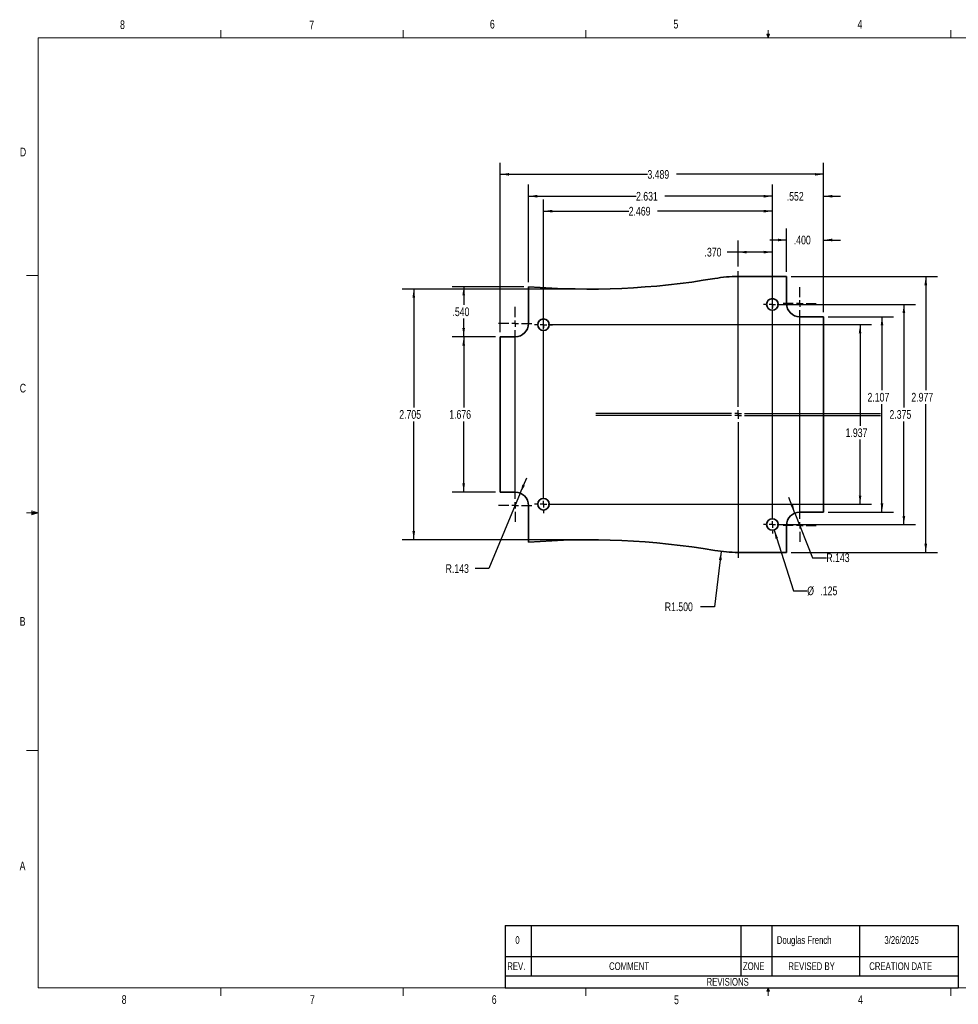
# Paper-space layout 'Sheet1' of a CAD drawing. Header units: inches. Extents: x 0.4 to 16.6, y 0.2 to 10.8.
# Tile 1 of 2: x 0.4 to 10.6, y 0.2 to 10.8. Entities that reach past the tile are written whole.
import ezdxf

# ---------------------------------------------------------------- set-up
doc = ezdxf.new("R2010")
doc.units = ezdxf.units.IN
doc.header["$MEASUREMENT"] = 0
doc.linetypes.add('SLD-Solid', pattern=[0])
doc.layers.add('SLD-0', color=7, linetype='SLD-Solid')
doc.styles.add('SLDTEXTSTYLE1', font='TXT', dxfattribs={"width": 0.75})
doc.dimstyles.new('SLDDIMSTYLE0', dxfattribs={"dimtxt": 0.09375, "dimasz": 0.09375, "dimexe": 0, "dimexo": 0.0625, "dimgap": 0.023438, "dimtad": 0, "dimtih": 1, "dimtoh": 1, "dimdec": 3, "dimrnd": 1e-09, "dimzin": 12, "dimdsep": 46, "dimtxsty": 'SLDTEXTSTYLE1', "dimsah": 1, "dimcen": 0.09, "dimadec": 0, "dimazin": 3, "dimtfac": 1, "dimtdec": 3, "dimtofl": 0, "dimtmove": 0, "dimatfit": 3, "dimfxl": 0, "dimfrac": 2, "dimtolj": 1, "dimtzin": 12, "dimarcsym": 0})
doc.dimstyles.new('SLDDIMSTYLE1', dxfattribs={"dimtxt": 0.09375, "dimasz": 0.09375, "dimexe": 0, "dimexo": 0.0625, "dimgap": 0.023438, "dimtad": 0, "dimtih": 1, "dimtoh": 1, "dimdec": 3, "dimrnd": 1e-09, "dimzin": 12, "dimdsep": 46, "dimtxsty": 'SLDTEXTSTYLE1', "dimsah": 1, "dimcen": 0.09, "dimadec": 0, "dimazin": 3, "dimtfac": 1, "dimtdec": 3, "dimtmove": 0, "dimatfit": 0, "dimfxl": 0, "dimfrac": 2, "dimtolj": 1, "dimtzin": 12, "dimarcsym": 0})
doc.dimstyles.new('SLDDIMSTYLE2', dxfattribs={"dimtxt": 0.09375, "dimasz": 0.09375, "dimexe": 0, "dimexo": 0.0625, "dimgap": 0.023438, "dimtad": 0, "dimtih": 1, "dimtoh": 1, "dimdec": 3, "dimrnd": 1e-09, "dimzin": 4, "dimdsep": 46, "dimtxsty": 'SLDTEXTSTYLE1', "dimsah": 1, "dimcen": 0.09, "dimadec": 0, "dimazin": 1, "dimtfac": 1, "dimtdec": 3, "dimtmove": 0, "dimatfit": 0, "dimfxl": 0, "dimfrac": 2, "dimtolj": 1, "dimtzin": 12, "dimarcsym": 0})
doc.dimstyles.new('SLDDIMSTYLE3', dxfattribs={"dimtxt": 0.09375, "dimasz": 0.09375, "dimexe": 0, "dimexo": 0.0625, "dimgap": 0.023438, "dimtad": 0, "dimtih": 1, "dimtoh": 1, "dimdec": 3, "dimrnd": 1e-09, "dimzin": 12, "dimdsep": 46, "dimtxsty": 'SLDTEXTSTYLE1', "dimsah": 1, "dimcen": 0, "dimadec": 0, "dimazin": 3, "dimtfac": 1, "dimtdec": 3, "dimtofl": 0, "dimtmove": 1, "dimatfit": 3, "dimfxl": 0, "dimfrac": 2, "dimtolj": 1, "dimtzin": 12, "dimarcsym": 0})
doc.dimstyles.new('SLDDIMSTYLE4', dxfattribs={"dimtxt": 0.09375, "dimasz": 0.09375, "dimexe": 0, "dimexo": 0.0625, "dimgap": 0.023438, "dimtad": 0, "dimtih": 1, "dimtoh": 1, "dimdec": 3, "dimrnd": 1e-09, "dimzin": 12, "dimdsep": 46, "dimtxsty": 'SLDTEXTSTYLE1', "dimsah": 1, "dimcen": 0, "dimadec": 0, "dimazin": 3, "dimtfac": 1, "dimtdec": 3, "dimtofl": 0, "dimtmove": 0, "dimatfit": 3, "dimfxl": 0, "dimfrac": 2, "dimtolj": 1, "dimtzin": 12, "dimarcsym": 0})
doc.dimstyles.new('SLDDIMSTYLE5', dxfattribs={"dimtxt": 0.09375, "dimasz": 0.09375, "dimexe": 0, "dimexo": 0.0625, "dimgap": 0.023438, "dimtad": 0, "dimtih": 1, "dimtoh": 1, "dimdec": 3, "dimrnd": 1e-09, "dimzin": 4, "dimdsep": 46, "dimtxsty": 'SLDTEXTSTYLE1', "dimsah": 1, "dimcen": 0, "dimadec": 0, "dimazin": 1, "dimtfac": 1, "dimtdec": 3, "dimtofl": 0, "dimtmove": 0, "dimatfit": 3, "dimfxl": 0, "dimfrac": 2, "dimtolj": 1, "dimtzin": 12, "dimarcsym": 0})
doc.dimstyles.new('SLDDIMSTYLE6', dxfattribs={"dimtxt": 0.09375, "dimasz": 0.09375, "dimexe": 0, "dimexo": 0.0625, "dimgap": 0.023438, "dimtad": 0, "dimtih": 1, "dimtoh": 1, "dimdec": 3, "dimrnd": 1e-09, "dimzin": 4, "dimdsep": 46, "dimtxsty": 'SLDTEXTSTYLE1', "dimsah": 1, "dimcen": 0.09, "dimadec": 0, "dimazin": 1, "dimtfac": 1, "dimtdec": 3, "dimtofl": 0, "dimtmove": 0, "dimatfit": 3, "dimfxl": 0, "dimfrac": 2, "dimtolj": 1, "dimtzin": 12, "dimarcsym": 0})

# ---------------------------------------------------------------- blocks, each defined once
blk = doc.blocks.new('SW_TABLEANNOTATION_0')
at = {"layer": 'SLD-0', "color": 0}
for p, q in [((0, 0.336), (0, 0)), ((0, 0.336), (0.278, 0.336)), ((0.278, 0.336), (0.278, 0)), ((0.278, 0.336), (2.542, 0.336)), ((2.542, 0.336), (2.542, 0)), ((2.542, 0.336), (2.875, 0.336)), ((2.875, 0.336), (2.875, 0)), ((2.875, 0.336), (3.819, 0.336)), ((3.819, 0.336), (3.819, 0)), ((3.819, 0.336), (4.886, 0.336)), ((4.886, 0.336), (4.886, 0)), ((0, 0), (0, -0.209)), ((0, 0), (0.278, 0)), ((0.278, 0), (0.278, -0.209)), ((0.278, 0), (2.542, 0)), ((2.542, 0), (2.542, -0.209)), ((2.542, 0), (2.875, 0)), ((2.875, 0), (2.875, -0.209)), ((2.875, 0), (3.819, 0)), ((3.819, 0), (3.819, -0.209)), ((3.819, 0), (4.886, 0)), ((4.886, 0), (4.886, -0.209)), ((0, -0.209), (0, -0.338)), ((0, -0.209), (0.278, -0.209)), ((0.278, -0.209), (2.542, -0.209)), ((2.542, -0.209), (2.875, -0.209)), ((2.875, -0.209), (3.819, -0.209)), ((3.819, -0.209), (4.886, -0.209)), ((4.886, -0.209), (4.886, -0.338)), ((0, -0.338), (0.278, -0.338)), ((0.278, -0.338), (2.542, -0.338)), ((2.542, -0.338), (2.875, -0.338)), ((2.875, -0.338), (3.819, -0.338)), ((3.819, -0.338), (4.886, -0.338))]:
    blk.add_line(p, q, dxfattribs=at)
at = {"layer": 'SLD-0', "color": 0, "attachment_point": 1, "style": 'SLDTEXTSTYLE1'}
for s, insert, char_height in [('0', (0.108, 0.22), 0.0833), ('Douglas French', (2.929, 0.22), 0.08333), ('3/26/2025', (4.089, 0.22), 0.0833), ('REV.', (0.021, -0.062), 0.0833), ('COMMENT', (1.119, -0.062), 0.0833), ('ZONE', (2.563, -0.062), 0.0833), ('REVISED BY', (3.053, -0.062), 0.0833), ('CREATION DATE', (3.926, -0.062), 0.08333), ('REVISIONS', (2.171, -0.231), 0.0833)]:
    blk.add_mtext(s, dxfattribs=dict(at, insert=insert, char_height=char_height))
blk = doc.blocks.new('_D')
at = {"layer": 'SLD-0'}
for p, q in [((6.077, 7.5), (6.077, 8.898)), ((8.546, 7.719), (8.546, 8.898)), ((6.077, 8.773), (6.996, 8.773)), ((8.546, 8.773), (7.308, 8.773))]:
    blk.add_line(p, q, dxfattribs=at)
for points in [[(6.077, 8.773), (6.171, 8.758), (6.171, 8.787)], [(8.546, 8.773), (8.453, 8.787), (8.453, 8.758)]]:
    blk.add_solid(points, dxfattribs=at)
at = {"layer": 'SLD-0', "insert": (6.996, 8.819), "char_height": 0.0937, "attachment_point": 1, "style": 'SLDTEXTSTYLE1'}
blk.add_mtext('2.469', dxfattribs=at)
blk = doc.blocks.new('_D_1')
at = {"layer": 'SLD-0'}
for p, q in [((8.546, 7.719), (8.546, 9.059)), ((9.098, 7.683), (9.098, 9.059)), ((8.546, 8.934), (8.366, 8.934)), ((9.098, 8.934), (9.279, 8.934))]:
    blk.add_line(p, q, dxfattribs=at)
for points in [[(8.546, 8.934), (8.453, 8.948), (8.453, 8.919)], [(9.098, 8.934), (9.192, 8.919), (9.192, 8.948)]]:
    blk.add_solid(points, dxfattribs=at)
at = {"layer": 'SLD-0', "insert": (8.701, 8.98), "char_height": 0.0937, "attachment_point": 1, "style": 'SLDTEXTSTYLE1'}
blk.add_mtext('.552', dxfattribs=at)
blk = doc.blocks.new('_D_2')
at = {"layer": 'SLD-0'}
for p, q in [((8.698, 8.118), (8.698, 8.586)), ((9.098, 7.683), (9.098, 8.586)), ((8.698, 8.461), (8.518, 8.461)), ((9.098, 8.461), (9.279, 8.461))]:
    blk.add_line(p, q, dxfattribs=at)
for points in [[(8.698, 8.461), (8.605, 8.476), (8.605, 8.447)], [(9.098, 8.461), (9.192, 8.447), (9.192, 8.476)]]:
    blk.add_solid(points, dxfattribs=at)
at = {"layer": 'SLD-0', "insert": (8.777, 8.508), "char_height": 0.0937, "attachment_point": 1, "style": 'SLDTEXTSTYLE1'}
blk.add_mtext('.400', dxfattribs=at)
blk = doc.blocks.new('_D_3')
at = {"layer": 'SLD-0'}
for p, q in [((5.61, 7.467), (5.61, 9.295)), ((9.098, 7.683), (9.098, 9.295)), ((5.61, 9.17), (7.198, 9.17)), ((9.098, 9.17), (7.51, 9.17))]:
    blk.add_line(p, q, dxfattribs=at)
for points in [[(5.61, 9.17), (5.704, 9.156), (5.704, 9.184)], [(9.098, 9.17), (9.005, 9.184), (9.005, 9.156)]]:
    blk.add_solid(points, dxfattribs=at)
at = {"layer": 'SLD-0', "insert": (7.198, 9.216), "char_height": 0.0937, "attachment_point": 1, "style": 'SLDTEXTSTYLE1'}
blk.add_mtext('3.489', dxfattribs=at)
blk = doc.blocks.new('_D_4')
at = {"layer": 'SLD-0'}
for p, q in [((5.915, 8.007), (5.915, 9.059)), ((8.546, 7.719), (8.546, 9.059)), ((5.915, 8.934), (7.075, 8.934)), ((8.546, 8.934), (7.386, 8.934))]:
    blk.add_line(p, q, dxfattribs=at)
for points in [[(5.915, 8.934), (6.009, 8.919), (6.009, 8.948)], [(8.546, 8.934), (8.453, 8.948), (8.453, 8.919)]]:
    blk.add_solid(points, dxfattribs=at)
at = {"layer": 'SLD-0', "insert": (7.075, 8.98), "char_height": 0.0937, "attachment_point": 1, "style": 'SLDTEXTSTYLE1'}
blk.add_mtext('2.631', dxfattribs=at)
blk = doc.blocks.new('_D_5')
at = {"layer": 'SLD-0'}
for p, q in [((8.789, 5.516), (8.723, 5.684)), ((8.789, 5.516), (8.978, 5.034)), ((8.978, 5.034), (9.128, 5.034))]:
    blk.add_line(p, q, dxfattribs=at)
blk.add_solid([(8.789, 5.516), (8.768, 5.609), (8.742, 5.598)], dxfattribs=at)
at = {"layer": 'SLD-0', "insert": (9.128, 5.08), "char_height": 0.0937, "attachment_point": 1, "style": 'SLDTEXTSTYLE1'}
blk.add_mtext('R.143', dxfattribs=at)
blk = doc.blocks.new('_D_6')
at = {"layer": 'SLD-0'}
for p, q in [((8.565, 5.332), (8.772, 4.677)), ((8.772, 4.677), (8.922, 4.677))]:
    blk.add_line(p, q, dxfattribs=at)
blk.add_solid([(8.565, 5.332), (8.58, 5.238), (8.607, 5.247)], dxfattribs=at)
at = {"layer": 'SLD-0', "char_height": 0.0937, "attachment_point": 1, "style": 'SLDTEXTSTYLE1'}
for s, insert in [('%%c', (8.922, 4.723)), ('.125', (9.064, 4.723))]:
    blk.add_mtext(s, dxfattribs=dict(at, insert=insert))
blk = doc.blocks.new('_D_7')
at = {"layer": 'SLD-0'}
for p, q in [((7.995, 5.102), (7.922, 4.505)), ((7.922, 4.505), (7.772, 4.505))]:
    blk.add_line(p, q, dxfattribs=at)
blk.add_solid([(7.995, 5.102), (7.969, 5.01), (7.998, 5.007)], dxfattribs=at)
at = {"layer": 'SLD-0', "insert": (7.385, 4.551), "char_height": 0.0937, "attachment_point": 1, "style": 'SLDTEXTSTYLE1'}
blk.add_mtext('R1.500', dxfattribs=at)
blk = doc.blocks.new('_D_8')
at = {"layer": 'SLD-0'}
for p, q in [((6.512, 7.932), (4.552, 7.932)), ((4.677, 7.932), (4.677, 6.654)), ((4.677, 5.227), (4.677, 6.505)), ((6.512, 5.227), (4.552, 5.227))]:
    blk.add_line(p, q, dxfattribs=at)
for points in [[(4.677, 7.932), (4.663, 7.838), (4.692, 7.838)], [(4.677, 5.227), (4.692, 5.321), (4.663, 5.321)]]:
    blk.add_solid(points, dxfattribs=at)
at = {"layer": 'SLD-0', "insert": (4.521, 6.626), "char_height": 0.0937, "attachment_point": 1, "style": 'SLDTEXTSTYLE1'}
blk.add_mtext('2.705', dxfattribs=at)
blk = doc.blocks.new('_D_9')
at = {"layer": 'SLD-0'}
for p, q in [((5.56, 7.417), (5.091, 7.417)), ((5.216, 7.417), (5.216, 6.654)), ((5.216, 5.741), (5.216, 6.505)), ((5.56, 5.741), (5.091, 5.741))]:
    blk.add_line(p, q, dxfattribs=at)
for points in [[(5.216, 7.417), (5.202, 7.323), (5.23, 7.323)], [(5.216, 5.741), (5.23, 5.835), (5.202, 5.835)]]:
    blk.add_solid(points, dxfattribs=at)
at = {"layer": 'SLD-0', "insert": (5.06, 6.626), "char_height": 0.0937, "attachment_point": 1, "style": 'SLDTEXTSTYLE1'}
blk.add_mtext('1.676', dxfattribs=at)
blk = doc.blocks.new('_D_10')
at = {"layer": 'SLD-0'}
for p, q in [((8.596, 7.767), (10.089, 7.767)), ((9.964, 7.767), (9.964, 6.654)), ((9.964, 5.392), (9.964, 6.505)), ((8.596, 5.392), (10.089, 5.392))]:
    blk.add_line(p, q, dxfattribs=at)
for points in [[(9.964, 7.767), (9.95, 7.673), (9.979, 7.673)], [(9.964, 5.392), (9.979, 5.485), (9.95, 5.485)]]:
    blk.add_solid(points, dxfattribs=at)
at = {"layer": 'SLD-0', "insert": (9.809, 6.626), "char_height": 0.0937, "attachment_point": 1, "style": 'SLDTEXTSTYLE1'}
blk.add_mtext('2.375', dxfattribs=at)
blk = doc.blocks.new('_D_11')
at = {"layer": 'SLD-0'}
for p, q in [((6.127, 7.548), (9.617, 7.548)), ((9.492, 7.548), (9.492, 6.457)), ((9.492, 5.611), (9.492, 6.308)), ((6.127, 5.611), (9.617, 5.611))]:
    blk.add_line(p, q, dxfattribs=at)
for points in [[(9.492, 7.548), (9.478, 7.454), (9.506, 7.454)], [(9.492, 5.611), (9.506, 5.704), (9.478, 5.704)]]:
    blk.add_solid(points, dxfattribs=at)
at = {"layer": 'SLD-0', "insert": (9.336, 6.429), "char_height": 0.0937, "attachment_point": 1, "style": 'SLDTEXTSTYLE1'}
blk.add_mtext('1.937', dxfattribs=at)
blk = doc.blocks.new('_D_12')
at = {"layer": 'SLD-0'}
for p, q in [((8.748, 8.068), (10.326, 8.068)), ((10.201, 8.068), (10.201, 6.84)), ((10.201, 5.091), (10.201, 6.691)), ((8.748, 5.091), (10.326, 5.091))]:
    blk.add_line(p, q, dxfattribs=at)
for points in [[(10.201, 8.068), (10.186, 7.974), (10.215, 7.974)], [(10.201, 5.091), (10.215, 5.185), (10.186, 5.185)]]:
    blk.add_solid(points, dxfattribs=at)
at = {"layer": 'SLD-0', "insert": (10.045, 6.812), "char_height": 0.0937, "attachment_point": 1, "style": 'SLDTEXTSTYLE1'}
blk.add_mtext('2.977', dxfattribs=at)
blk = doc.blocks.new('_D_13')
at = {"layer": 'SLD-0'}
for p, q in [((9.148, 7.633), (9.853, 7.633)), ((9.728, 7.633), (9.728, 6.84)), ((9.728, 5.526), (9.728, 6.691)), ((9.148, 5.526), (9.853, 5.526))]:
    blk.add_line(p, q, dxfattribs=at)
for points in [[(9.728, 7.633), (9.714, 7.539), (9.743, 7.539)], [(9.728, 5.526), (9.743, 5.62), (9.714, 5.62)]]:
    blk.add_solid(points, dxfattribs=at)
at = {"layer": 'SLD-0', "insert": (9.572, 6.812), "char_height": 0.0937, "attachment_point": 1, "style": 'SLDTEXTSTYLE1'}
blk.add_mtext('2.107', dxfattribs=at)
blk = doc.blocks.new('_D_14')
at = {"layer": 'SLD-0'}
for p, q in [((8.176, 8.176), (8.176, 8.456)), ((8.546, 7.817), (8.546, 8.456)), ((8.176, 8.331), (8.057, 8.331)), ((8.546, 8.331), (8.176, 8.331))]:
    blk.add_line(p, q, dxfattribs=at)
for points in [[(8.176, 8.331), (8.27, 8.316), (8.27, 8.345)], [(8.546, 8.331), (8.453, 8.345), (8.453, 8.316)]]:
    blk.add_solid(points, dxfattribs=at)
at = {"layer": 'SLD-0', "insert": (7.814, 8.377), "char_height": 0.0937, "attachment_point": 1, "style": 'SLDTEXTSTYLE1'}
blk.add_mtext('.370', dxfattribs=at)
blk = doc.blocks.new('_D_15')
at = {"layer": 'SLD-0'}
for p, q in [((5.827, 5.73), (5.896, 5.897)), ((5.827, 5.73), (5.489, 4.917)), ((5.489, 4.917), (5.339, 4.917))]:
    blk.add_line(p, q, dxfattribs=at)
blk.add_solid([(5.827, 5.73), (5.876, 5.812), (5.849, 5.823)], dxfattribs=at)
at = {"layer": 'SLD-0', "insert": (5.021, 4.963), "char_height": 0.0937, "attachment_point": 1, "style": 'SLDTEXTSTYLE1'}
blk.add_mtext('R.143', dxfattribs=at)
blk = doc.blocks.new('_D_16')
at = {"layer": 'SLD-0'}
for p, q in [((5.865, 7.957), (5.091, 7.957)), ((5.216, 7.957), (5.216, 7.762)), ((5.216, 7.417), (5.216, 7.613)), ((5.56, 7.417), (5.091, 7.417))]:
    blk.add_line(p, q, dxfattribs=at)
for points in [[(5.216, 7.957), (5.202, 7.864), (5.23, 7.864)], [(5.216, 7.417), (5.23, 7.511), (5.202, 7.511)]]:
    blk.add_solid(points, dxfattribs=at)
at = {"layer": 'SLD-0', "insert": (5.095, 7.734), "char_height": 0.0937, "attachment_point": 1, "style": 'SLDTEXTSTYLE1'}
blk.add_mtext('.540', dxfattribs=at)
blk = doc.blocks.new('SW_CENTERMARKSYMBOL_0')
at = {"layer": 'SLD-0', "color": 0}
for p, q in [((2.099, -0.887), (2.099, 0.578)), ((2.764, 0.298), (2.764, 0.406)), ((2.399, 0.219), (2.372, 0.219)), ((2.469, 0.219), (2.434, 0.219)), ((2.469, 0.289), (2.469, 0.316)), ((2.469, 0.219), (2.469, 0.254)), ((2.469, 0.219), (2.469, 0.184)), ((2.469, 0.219), (2.504, 0.219)), ((2.539, 0.219), (2.567, 0.219)), ((2.694, 0.228), (2.586, 0.228)), ((2.764, 0.228), (2.729, 0.228)), ((2.764, 0.228), (2.764, 0.263)), ((2.764, 0.228), (2.764, 0.193)), ((2.764, 0.228), (2.799, 0.228)), ((2.834, 0.228), (2.942, 0.228)), ((-0.306, 0.082), (-0.306, 0.191)), ((2.469, -2.086), (2.469, 0.149)), ((2.764, -2.095), (2.764, 0.158)), ((-0.376, 0.012), (-0.484, 0.012)), ((-0.306, 0.012), (-0.341, 0.012)), ((-0.306, 0.012), (-0.306, 0.047)), ((-0.306, 0.012), (-0.306, -0.023)), ((-0.306, 0.012), (-0.271, 0.012)), ((-0.236, 0.012), (-0.127, 0.012)), ((-0.07, 0), (-0.097, 0)), ((0, 0), (-0.035, 0)), ((0, 0.07), (0, 0.097)), ((0, 0), (0, 0.035)), ((0, 0), (0, -0.035)), ((0, 0), (0.035, 0)), ((0.07, 0), (0.097, 0)), ((-0.306, -1.879), (-0.306, -0.058)), ((0, -1.867), (0, -0.07)), ((2.099, -0.957), (2.099, -0.922)), ((2.099, -0.98), (2.099, -0.945)), ((2.029, -0.957), (0.564, -0.957)), ((2.029, -0.98), (0.564, -0.98)), ((2.099, -0.957), (2.064, -0.957)), ((2.099, -0.98), (2.064, -0.98)), ((2.099, -0.957), (2.099, -0.992)), ((2.099, -0.957), (2.134, -0.957)), ((2.099, -0.98), (2.099, -1.015)), ((2.099, -0.98), (2.134, -0.98)), ((2.099, -1.05), (2.099, -2.515)), ((2.169, -0.957), (3.634, -0.957)), ((2.169, -0.98), (3.634, -0.98)), ((0, -1.937), (0, -1.902)), ((-0.376, -1.95), (-0.484, -1.95)), ((-0.306, -1.95), (-0.341, -1.95)), ((-0.306, -1.95), (-0.306, -1.914)), ((-0.306, -1.95), (-0.306, -1.984)), ((-0.306, -1.95), (-0.271, -1.95)), ((-0.236, -1.95), (-0.127, -1.95)), ((-0.07, -1.937), (-0.097, -1.937)), ((0, -1.937), (-0.035, -1.937)), ((0, -1.937), (0, -1.972)), ((0, -1.937), (0.035, -1.937)), ((0, -2.007), (0, -2.034)), ((0.07, -1.937), (0.097, -1.937)), ((-0.306, -2.019), (-0.306, -2.128)), ((2.469, -2.156), (2.469, -2.121)), ((2.399, -2.156), (2.372, -2.156)), ((2.469, -2.156), (2.434, -2.156)), ((2.469, -2.156), (2.469, -2.191)), ((2.469, -2.156), (2.504, -2.156)), ((2.469, -2.226), (2.469, -2.253)), ((2.539, -2.156), (2.567, -2.156)), ((2.694, -2.165), (2.586, -2.165)), ((2.764, -2.165), (2.729, -2.165)), ((2.764, -2.165), (2.764, -2.13)), ((2.764, -2.165), (2.764, -2.2)), ((2.764, -2.165), (2.799, -2.165)), ((2.834, -2.165), (2.942, -2.165)), ((2.764, -2.235), (2.764, -2.343))]:
    blk.add_line(p, q, dxfattribs=at)

psp = doc.layouts.new('Sheet1')

# ---------------------------------------------------------------- linework, layer by layer
at = {"color": 7, "linetype": 'SLD-Solid', "lineweight": 18}
for p, q in [((0.6263, 10.6421), (16.3763, 10.6421)), ((0.6263, 10.6421), (0.6263, 0.3921)), ((2.5948, 10.6421), (2.5948, 10.7269)), ((4.5635, 10.6421), (4.5635, 10.7269)), ((6.5323, 10.6421), (6.5323, 10.7269)), ((8.501, 10.6421), (8.4878, 10.684)), ((8.5136, 10.684), (8.4878, 10.684)), ((8.494, 10.684), (8.501, 10.6421)), ((8.501, 10.6421), (8.501, 10.7269)), ((8.501, 10.6421), (8.5136, 10.684)), ((8.5059, 10.684), (8.501, 10.6421)), ((10.4698, 10.6421), (10.4698, 10.7269)), ((0.6263, 8.0796), (0.5013, 8.0796)), ((0.5591, 5.5411), (0.5591, 5.4945)), ((0.6263, 5.5171), (0.5591, 5.5411)), ((0.6263, 5.5171), (0.5591, 5.5261)), ((0.6263, 5.5171), (0.5013, 5.5171)), ((0.6263, 5.5171), (0.5591, 5.5068)), ((0.6263, 5.5171), (0.5591, 5.4945)), ((0.6263, 2.9546), (0.5013, 2.9546)), ((16.3763, 0.3921), (0.6263, 0.3921)), ((2.5948, 0.3921), (2.5948, 0.3073)), ((4.5635, 0.3921), (4.5635, 0.3073)), ((6.5323, 0.3921), (6.5323, 0.3073)), ((8.4878, 0.3575), (8.501, 0.3921)), ((8.5136, 0.3575), (8.4878, 0.3575)), ((8.501, 0.3921), (8.501, 0.3073)), ((8.501, 0.3921), (8.5136, 0.3575)), ((10.4698, 0.3921), (10.4698, 0.3073))]:
    psp.add_line(p, q, dxfattribs=at)
at = {"color": 7, "linetype": 'SLD-Solid', "lineweight": 35}
for p, q in [((8.1759, 8.0676), (8.6983, 8.0676)), ((8.6983, 8.0676), (8.6983, 7.7757)), ((5.9149, 7.5602), (5.9149, 7.9574)), ((8.8415, 7.6325), (9.0983, 7.6325)), ((9.0983, 7.6325), (9.0983, 5.5259)), ((5.6098, 5.7414), (5.6098, 7.417)), ((5.6098, 7.417), (5.7717, 7.417)), ((5.7717, 5.7414), (5.6098, 5.7414)), ((5.9149, 5.201), (5.9149, 5.5982)), ((9.0983, 5.5259), (8.8415, 5.5259)), ((8.6983, 5.3827), (8.6983, 5.0908)), ((8.6983, 5.0908), (8.1759, 5.0908))]:
    psp.add_line(p, q, dxfattribs=at)
for centre in [(8.5463, 7.7667), (6.0773, 7.5477), (6.0773, 5.6107), (8.5463, 5.3917)]:
    psp.add_circle(centre, 0.0625, dxfattribs=at)
for centre, radius, start, end in [((6.5623, 16.0682), 8.1366, 265.43654, 279.63919), ((8.1759, 6.5676), 1.5, 90, 99.63919), ((8.8415, 7.7757), 0.1432, 180, 270), ((5.7717, 7.5602), 0.1432, 270, 0), ((5.7717, 5.5982), 0.1432, 0, 90), ((8.8415, 5.3827), 0.1432, 90, 180), ((6.5623, -2.9097), 8.1366, 80.36081, 94.56346), ((8.1759, 6.5908), 1.5, 260.36081, 270)]:
    psp.add_arc(centre, radius, start, end, dxfattribs=at)

# ---------------------------------------------------------------- block references
at = {"layer": 'SLD-0'}
for name, p in [('SW_CENTERMARKSYMBOL_0', (6.0773, 7.5477)), ('SW_TABLEANNOTATION_0', (5.6651, 0.7303))]:
    psp.add_blockref(name, p, dxfattribs=at)

# ---------------------------------------------------------------- texts
at = {"color": 7, "linetype": 'Continuous', "lineweight": 0, "char_height": 0.0937, "attachment_point": 1, "style": 'SLDTEXTSTYLE1'}
for s, insert in [('6', (5.4987, 10.8367)), ('5', (7.4787, 10.8373)), ('8', (1.5091, 10.8315)), ('7', (3.551, 10.8287)), ('4', (9.4643, 10.8357)), ('D', (0.4286, 9.4575)), ('C', (0.4273, 6.9103)), ('B', (0.4264, 4.3932)), ('A', (0.426, 1.7559)), ('8', (1.5268, 0.313)), ('7', (3.5574, 0.3133)), ('6', (5.5188, 0.3137)), ('5', (7.4851, 0.3106)), ('4', (9.4701, 0.3137))]:
    psp.add_mtext(s, dxfattribs=dict(at, insert=insert))

# ---------------------------------------------------------------- dimensions: what is measured, and where the dimension line sits
at = {"layer": 'SLD-0'}
for base, p1, p2, dimstyle, picture, middle in [((9.09832, 9.16998), (5.60977, 7.41702), (9.09832, 7.63252), 'SLDDIMSTYLE0', '_D_3', (7.35405, 9.16998)), ((8.5463, 8.9338), (5.9149, 7.9574), (8.5463, 7.6692), 'SLDDIMSTYLE0', '_D_4', (7.2306, 8.9338)), ((9.0983, 8.9338), (8.5463, 7.6692), (9.0983, 7.6325), 'SLDDIMSTYLE1', '_D_1', (8.8223, 8.9338)), ((6.0773, 8.7726), (8.5463, 7.6692), (6.0773, 7.4502), 'SLDDIMSTYLE0', '_D', (7.1523, 8.7726)), ((9.0983, 8.4613), (8.6983, 8.0676), (9.0983, 7.6325), 'SLDDIMSTYLE2', '_D_2', (8.8983, 8.4613)), ((8.5463, 8.3306), (8.1759, 8.1258), (8.5463, 7.7667), 'SLDDIMSTYLE6', '_D_14', (7.9353, 8.3306))]:
    dim = psp.add_linear_dim(base=base, p1=p1, p2=p2, dimstyle=dimstyle, dxfattribs=at)
    dim.commit()
    dim.dimension.update_dxf_attribs({"geometry": picture, "text_midpoint": middle, "dimtype": 160})
for base, p1, p2, dimstyle, picture, middle in [((10.2007, 5.0908), (8.6983, 8.0676), (8.6983, 5.0908), 'SLDDIMSTYLE0', '_D_12', (10.2007, 6.7654)), ((4.6771, 7.9316), (6.5623, 5.2268), (6.5623, 7.9316), 'SLDDIMSTYLE0', '_D_8', (4.6771, 6.5792)), ((5.2161, 7.9574), (5.6098, 7.417), (5.9149, 7.9574), 'SLDDIMSTYLE6', '_D_16', (5.2161, 7.6872)), ((9.9645, 5.3917), (8.5463, 7.7667), (8.5463, 5.3917), 'SLDDIMSTYLE0', '_D_10', (9.9645, 6.5792)), ((9.492, 7.5477), (6.0773, 5.6107), (6.0773, 7.5477), 'SLDDIMSTYLE0', '_D_11', (9.492, 6.3825)), ((9.7282, 5.5259), (9.0983, 7.6325), (9.0983, 5.5259), 'SLDDIMSTYLE0', '_D_13', (9.7282, 6.7654)), ((5.2161, 5.7414), (5.6098, 7.417), (5.6098, 5.7414), 'SLDDIMSTYLE0', '_D_9', (5.2161, 6.5792))]:
    dim = psp.add_linear_dim(base=base, p1=p1, p2=p2, angle=90, dimstyle=dimstyle, dxfattribs=at)
    dim.commit()
    dim.dimension.update_dxf_attribs({"geometry": picture, "text_midpoint": middle, "dimtype": 160})
for center, mpoint, dimstyle, picture, middle in [((8.1759, 6.5908), (7.9947, 5.1018), 'SLDDIMSTYLE5', '_D_7', (7.5784, 4.5048)), ((5.7717, 5.5982), (5.8266, 5.7305), 'SLDDIMSTYLE3', '_D_15', (5.1798, 4.9167)), ((8.8415, 5.3827), (8.7892, 5.516), 'SLDDIMSTYLE3', '_D_5', (9.2875, 5.0339))]:
    dim = psp.add_radius_dim(center=center, mpoint=mpoint, dimstyle=dimstyle, dxfattribs=at)
    dim.commit()
    dim.dimension.update_dxf_attribs({"geometry": picture, "text_midpoint": middle, "dimtype": 164})
dim = psp.add_diameter_dim_2p(p1=(8.5275, 5.4513), p2=(8.5652, 5.3321), dimstyle='SLDDIMSTYLE4', dxfattribs=at)
dim.commit()
dim.dimension.update_dxf_attribs({"geometry": '_D_6', "text_midpoint": (9.1144, 4.6767), "dimtype": 163})

doc.saveas('drawing.dxf')
